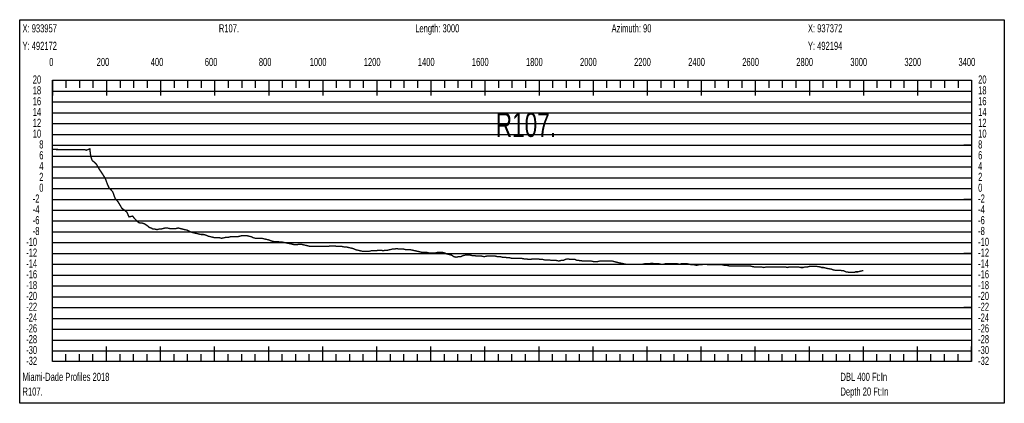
# Model space of a CAD drawing. Header units: inches. Extents: x 471865 to 538526, y 1054316 to 1102451.
# Tile 113 of 114: x 534826 to 538469, y 1095724 to 1097142. Entities that reach past the tile are written whole.
import ezdxf

# ---------------------------------------------------------------- set-up
doc = ezdxf.new("R2010")
doc.units = ezdxf.units.IN
doc.header["$MEASUREMENT"] = 0
for name, color, linetype in [('LABELS', 7, 'Continuous'), ('X_Gr1', 7, 'Continuous'), ('XSECTION', 7, 'Continuous')]:
    doc.layers.add(name, color=color, linetype=linetype)
doc.styles.get("Standard").update_dxf_attribs({"font": 'arial.ttf'})

msp = doc.modelspace()

# ---------------------------------------------------------------- linework, layer by layer
at = {"layer": 'X_Gr1', "color": 6, "linetype": 'Continuous', "lineweight": 18, "true_color": 0xff00ff, "transparency": 33554687, "const_width": 5}
msp.add_lwpolyline([(534947.5, 1096662.4), (534947.5, 1096662.4), (535067.4, 1096661.2), (535072.3, 1096659.6), (535078.8, 1096661.9), (535085.6, 1096664.5), (535088.7, 1096637.9), (535094.6, 1096621.2), (535101.9, 1096615.6), (535109.7, 1096608.2), (535121.2, 1096588.3), (535131.7, 1096573), (535142.8, 1096555), (535151.6, 1096531.1), (535156.7, 1096520.6), (535170.3, 1096505.9), (535179.2, 1096481.2), (535190.7, 1096467.8), (535204.3, 1096444.7), (535213.6, 1096438.2), (535222.3, 1096431.1), (535230.6, 1096413.2), (535244, 1096416), (535250, 1096408), (535255.9, 1096402), (535261.3, 1096396), (535266.9, 1096392), (535273.1, 1096390), (535279.8, 1096390), (535286.7, 1096388), (535293.1, 1096384), (535299.1, 1096380), (535305.5, 1096374), (535312.3, 1096372), (535319.5, 1096368), (535326.7, 1096368), (535334, 1096366), (535341.2, 1096368), (535348.3, 1096368), (535356, 1096370), (535364, 1096372), (535372.4, 1096372), (535380.7, 1096370), (535388.6, 1096370), (535396.5, 1096370), (535404.4, 1096370), (535412.4, 1096372), (535420.4, 1096370), (535428.6, 1096368), (535437, 1096366), (535445.6, 1096364), (535454.1, 1096360), (535462.5, 1096356), (535470.8, 1096354), (535479.4, 1096352), (535488.2, 1096350), (535497, 1096348), (535505.8, 1096348), (535514.3, 1096346), (535523, 1096342), (535531.4, 1096340), (535539.9, 1096338), (535548.4, 1096336), (535556.6, 1096336), (535565.1, 1096336), (535573.5, 1096334), (535582, 1096336), (535590.5, 1096338), (535598.9, 1096338), (535607.5, 1096340), (535615.9, 1096340), (535624.4, 1096340), (535632.9, 1096340), (535640.9, 1096342), (535648.8, 1096344), (535656.8, 1096344), (535665, 1096344), (535673.5, 1096342), (535682, 1096340), (535690.5, 1096336), (535698.5, 1096334), (535706.2, 1096334), (535713.9, 1096334), (535721.6, 1096334), (535729.9, 1096332), (535738.8, 1096330), (535748.1, 1096328), (535757.6, 1096324), (535766.1, 1096322), (535773.9, 1096322), (535781.2, 1096322), (535789, 1096320), (535797.5, 1096320), (535806.6, 1096318), (535816.4, 1096316), (535826.3, 1096314), (535835.3, 1096312), (535843.4, 1096310), (535850.9, 1096310), (535858.7, 1096312), (535866.8, 1096312), (535875.2, 1096310), (535884, 1096308), (535892.3, 1096306), (535900.7, 1096304), (535908.8, 1096304), (535916.8, 1096304), (535924.7, 1096304), (535932.5, 1096304), (535940.9, 1096304), (535949.8, 1096304), (535958.8, 1096304), (535967.4, 1096304), (535975.1, 1096306), (535982.7, 1096306), (535990.8, 1096306), (535999.8, 1096304), (536009.2, 1096304), (536017.9, 1096304), (536026.5, 1096302), (536034.7, 1096302), (536042.7, 1096300), (536051.1, 1096298), (536059.6, 1096296), (536068.3, 1096292), (536076.8, 1096290), (536085.4, 1096288), (536094.1, 1096286), (536102.4, 1096286), (536110.8, 1096286), (536119, 1096286), (536127.4, 1096288), (536136.1, 1096288), (536144.6, 1096288), (536153.4, 1096290), (536162.1, 1096290), (536170.7, 1096288), (536179.3, 1096290), (536187.7, 1096290), (536196.1, 1096292), (536204.1, 1096294), (536212.3, 1096294), (536220.9, 1096296), (536229.4, 1096294), (536238.1, 1096294), (536246.5, 1096294), (536254.4, 1096292), (536262.4, 1096292), (536270.5, 1096292), (536279.4, 1096290), (536288.4, 1096288), (536297.5, 1096286), (536306.1, 1096284), (536314.1, 1096282), (536322.2, 1096282), (536330.8, 1096282), (536339.5, 1096280), (536348, 1096280), (536356.1, 1096280), (536364.3, 1096280), (536372.6, 1096282), (536380.9, 1096282), (536389.5, 1096282), (536397.9, 1096280), (536406.7, 1096276), (536415.3, 1096274), (536423.8, 1096272), (536432.2, 1096266), (536440.5, 1096264), (536449, 1096266), (536457.6, 1096266), (536466.2, 1096270), (536475.1, 1096272), (536483.6, 1096272), (536492, 1096272), (536500.2, 1096270), (536508.4, 1096270), (536517.2, 1096268), (536526.1, 1096268), (536535.4, 1096268), (536544.5, 1096266), (536553.5, 1096268), (536562.1, 1096268), (536570, 1096268), (536577.7, 1096268), (536585.8, 1096268), (536594.6, 1096266), (536603.6, 1096266), (536612.3, 1096264), (536621.1, 1096264), (536629.8, 1096262), (536638, 1096262), (536646.1, 1096260), (536653.9, 1096260), (536662.6, 1096260), (536672, 1096260), (536681.8, 1096260), (536691.6, 1096258), (536700.3, 1096258), (536708.3, 1096256), (536716.1, 1096256), (536724.2, 1096258), (536733.1, 1096258), (536742.1, 1096258), (536751.3, 1096256), (536760.2, 1096256), (536768.6, 1096254), (536777.2, 1096254), (536785.5, 1096254), (536793.9, 1096252), (536802.7, 1096252), (536811.6, 1096252), (536820.3, 1096250), (536828.3, 1096252), (536836.3, 1096252), (536844.6, 1096256), (536853.2, 1096258), (536862.4, 1096256), (536871.2, 1096256), (536879.9, 1096256), (536887.9, 1096252), (536895.2, 1096252), (536911.2, 1096250), (536920.6, 1096250), (536930.4, 1096250), (536939.6, 1096250), (536948.3, 1096248), (536956.1, 1096248), (536964.1, 1096248), (536972.9, 1096250), (536982.2, 1096250), (536991.8, 1096250), (537001, 1096250), (537009.8, 1096250), (537017.8, 1096250), (537025, 1096248), (537032.6, 1096246), (537040.8, 1096244), (537059.8, 1096240), (537068.7, 1096238), (537076.9, 1096238), (537084.5, 1096238), (537092.6, 1096238), (537101.5, 1096238), (537111.1, 1096238), (537120.8, 1096238), (537130, 1096238), (537139, 1096240), (537147.8, 1096240), (537156.4, 1096240), (537165.2, 1096242), (537173.6, 1096240), (537182.1, 1096240), (537190.3, 1096240), (537198.4, 1096238), (537207, 1096238), (537215.5, 1096240), (537224.3, 1096240), (537233.2, 1096240), (537241.9, 1096240), (537250.4, 1096240), (537258.2, 1096240), (537266.2, 1096238), (537275.3, 1096240), (537285, 1096240), (537295, 1096240), (537304.2, 1096238), (537313, 1096236), (537321.5, 1096236), (537329.8, 1096234), (537338.4, 1096236), (537347.1, 1096236), (537356.2, 1096238), (537365.4, 1096238), (537374.4, 1096236), (537383.1, 1096236), (537391.2, 1096236), (537399.3, 1096236), (537407.6, 1096236), (537416.2, 1096236), (537425.3, 1096236), (537433.8, 1096234), (537442, 1096234), (537450.5, 1096232), (537459.4, 1096232), (537468.5, 1096232), (537477.1, 1096232), (537485.6, 1096232), (537493.8, 1096232), (537501.8, 1096232), (537510.1, 1096232), (537518.2, 1096232), (537526.5, 1096232), (537534.9, 1096230), (537543.7, 1096228), (537552.8, 1096228), (537561.4, 1096228), (537570.1, 1096228), (537579.1, 1096226), (537587.7, 1096228), (537596.3, 1096228), (537604.6, 1096228), (537612.8, 1096228), (537621.1, 1096228), (537629.5, 1096228), (537638.5, 1096228), (537647.5, 1096228), (537660.5, 1096228), (537664.9, 1096226), (537673.3, 1096228), (537681.6, 1096228), (537689.8, 1096228), (537698.3, 1096228), (537707.1, 1096228), (537715.7, 1096226), (537723.9, 1096226), (537731.8, 1096228), (537739.8, 1096228), (537748.2, 1096230), (537756.8, 1096230), (537766, 1096230), (537775, 1096230), (537787.7, 1096228), (537791.8, 1096226), (537799.5, 1096226), (537807.4, 1096224), (537815.7, 1096222), (537828.8, 1096220), (537833.2, 1096218), (537841.8, 1096216), (537850.4, 1096216), (537858.6, 1096216), (537870.6, 1096214), (537874.7, 1096214), (537882.8, 1096210), (537896.2, 1096208), (537900.8, 1096208), (537914.1, 1096208), (537918.5, 1096210), (537926.7, 1096210), (537934.8, 1096212), (537943.2, 1096214), (537947.3, 1096214)], dxfattribs=at)
at = {"layer": 'XSECTION', "color": 18, "linetype": 'Continuous', "true_color": 0x000000}
for points in [[(534826.1, 1097142), (538468.5, 1097142), (538468.5, 1095724), (534826.1, 1095724), (534826.1, 1097142)], [(534947.3, 1096918), (538347.3, 1096918), (538347.3, 1095878), (534947.3, 1095878), (534947.3, 1096918)], [(534947.3, 1096918), (534947.3, 1096861.6)], [(534947.3, 1096918), (534947.3, 1096861.6)], [(534947.3, 1096918), (534947.3, 1096890)], [(534947.3, 1096918), (534947.3, 1096890)], [(534997.3, 1096918), (534997.3, 1096890)], [(535047.3, 1096918), (535047.3, 1096890)], [(535097.3, 1096918), (535097.3, 1096890)], [(535147.3, 1096918), (535147.3, 1096861.6)], [(535147.3, 1096918), (535147.3, 1096890)], [(535197.3, 1096918), (535197.3, 1096890)], [(535247.3, 1096918), (535247.3, 1096890)], [(535297.3, 1096918), (535297.3, 1096890)], [(535347.3, 1096918), (535347.3, 1096861.6)], [(535347.3, 1096918), (535347.3, 1096890)], [(535397.3, 1096918), (535397.3, 1096890)], [(535447.3, 1096918), (535447.3, 1096890)], [(535497.3, 1096918), (535497.3, 1096890)], [(535547.3, 1096918), (535547.3, 1096861.6)], [(535547.3, 1096918), (535547.3, 1096890)], [(535597.3, 1096918), (535597.3, 1096890)], [(535647.3, 1096918), (535647.3, 1096890)], [(535697.3, 1096918), (535697.3, 1096890)], [(535747.3, 1096918), (535747.3, 1096861.6)], [(535747.3, 1096918), (535747.3, 1096890)], [(535797.3, 1096918), (535797.3, 1096890)], [(535847.3, 1096918), (535847.3, 1096890)], [(535897.3, 1096918), (535897.3, 1096890)], [(535947.3, 1096918), (535947.3, 1096861.6)], [(535947.3, 1096918), (535947.3, 1096890)], [(535997.3, 1096918), (535997.3, 1096890)], [(536047.3, 1096918), (536047.3, 1096890)], [(536097.3, 1096918), (536097.3, 1096890)], [(536147.3, 1096918), (536147.3, 1096861.6)], [(536147.3, 1096918), (536147.3, 1096890)], [(536197.3, 1096918), (536197.3, 1096890)], [(536247.3, 1096918), (536247.3, 1096890)], [(536297.3, 1096918), (536297.3, 1096890)], [(536347.3, 1096918), (536347.3, 1096861.6)], [(536347.3, 1096918), (536347.3, 1096890)], [(536397.3, 1096918), (536397.3, 1096890)], [(536447.3, 1096918), (536447.3, 1096890)], [(536497.3, 1096918), (536497.3, 1096890)], [(536547.3, 1096918), (536547.3, 1096861.6)], [(536547.3, 1096918), (536547.3, 1096890)], [(536597.3, 1096918), (536597.3, 1096890)], [(536647.3, 1096918), (536647.3, 1096890)], [(536697.3, 1096918), (536697.3, 1096890)], [(536747.3, 1096918), (536747.3, 1096861.6)], [(536747.3, 1096918), (536747.3, 1096890)], [(536797.3, 1096918), (536797.3, 1096890)], [(536847.3, 1096918), (536847.3, 1096890)], [(536897.3, 1096918), (536897.3, 1096890)], [(536947.3, 1096918), (536947.3, 1096861.6)], [(536947.3, 1096918), (536947.3, 1096890)], [(536997.3, 1096918), (536997.3, 1096890)], [(537047.3, 1096918), (537047.3, 1096890)], [(537097.3, 1096918), (537097.3, 1096890)], [(537147.3, 1096918), (537147.3, 1096861.6)], [(537147.3, 1096918), (537147.3, 1096890)], [(537197.3, 1096918), (537197.3, 1096890)], [(537247.3, 1096918), (537247.3, 1096890)], [(537297.3, 1096918), (537297.3, 1096890)], [(537347.3, 1096918), (537347.3, 1096861.6)], [(537347.3, 1096918), (537347.3, 1096890)], [(537397.3, 1096918), (537397.3, 1096890)], [(537447.3, 1096918), (537447.3, 1096890)], [(537497.3, 1096918), (537497.3, 1096890)], [(537547.3, 1096918), (537547.3, 1096861.6)], [(537547.3, 1096918), (537547.3, 1096890)], [(537597.3, 1096918), (537597.3, 1096890)], [(537647.3, 1096918), (537647.3, 1096890)], [(537697.3, 1096918), (537697.3, 1096890)], [(537747.3, 1096918), (537747.3, 1096861.6)], [(537747.3, 1096918), (537747.3, 1096890)], [(537797.3, 1096918), (537797.3, 1096890)], [(537847.3, 1096918), (537847.3, 1096890)], [(537897.3, 1096918), (537897.3, 1096890)], [(537947.3, 1096918), (537947.3, 1096861.6)], [(537947.3, 1096918), (537947.3, 1096890)], [(537997.3, 1096918), (537997.3, 1096890)], [(538047.3, 1096918), (538047.3, 1096890)], [(538097.3, 1096918), (538097.3, 1096890)], [(538147.3, 1096918), (538147.3, 1096861.6)], [(538147.3, 1096918), (538147.3, 1096890)], [(538197.3, 1096918), (538197.3, 1096890)], [(538247.3, 1096918), (538247.3, 1096890)], [(538297.3, 1096918), (538297.3, 1096890)], [(538347.3, 1096918), (538347.3, 1096861.6)], [(538347.3, 1096918), (538347.3, 1096890)], [(534947.3, 1096678), (534975.3, 1096678)], [(538347.3, 1096678), (538319.3, 1096678)], [(534947.3, 1096478), (534975.3, 1096478)], [(538347.3, 1096478), (538319.3, 1096478)], [(534947.3, 1096278), (534975.3, 1096278)], [(538347.3, 1096278), (538319.3, 1096278)], [(534947.3, 1096078), (534975.3, 1096078)], [(538347.3, 1096078), (538319.3, 1096078)], [(534947.3, 1095878), (534947.3, 1095934.4)], [(534947.3, 1095878), (534947.3, 1095934.4)], [(535147.3, 1095878), (535147.3, 1095934.4)], [(535347.3, 1095878), (535347.3, 1095934.4)], [(535547.3, 1095878), (535547.3, 1095934.4)], [(535747.3, 1095878), (535747.3, 1095934.4)], [(535947.3, 1095878), (535947.3, 1095934.4)], [(536147.3, 1095878), (536147.3, 1095934.4)], [(536347.3, 1095878), (536347.3, 1095934.4)], [(536547.3, 1095878), (536547.3, 1095934.4)], [(536747.3, 1095878), (536747.3, 1095934.4)], [(536947.3, 1095878), (536947.3, 1095934.4)], [(537147.3, 1095878), (537147.3, 1095934.4)], [(537347.3, 1095878), (537347.3, 1095934.4)], [(537547.3, 1095878), (537547.3, 1095934.4)], [(537747.3, 1095878), (537747.3, 1095934.4)], [(537947.3, 1095878), (537947.3, 1095934.4)], [(538147.3, 1095878), (538147.3, 1095934.4)], [(538347.3, 1095878), (538347.3, 1095934.4)], [(534947.3, 1095878), (534947.3, 1095906)], [(534947.3, 1095878), (534947.3, 1095906)], [(534997.3, 1095878), (534997.3, 1095906)], [(535047.3, 1095878), (535047.3, 1095906)], [(535097.3, 1095878), (535097.3, 1095906)], [(535147.3, 1095878), (535147.3, 1095906)], [(535197.3, 1095878), (535197.3, 1095906)], [(535247.3, 1095878), (535247.3, 1095906)], [(535297.3, 1095878), (535297.3, 1095906)], [(535347.3, 1095878), (535347.3, 1095906)], [(535397.3, 1095878), (535397.3, 1095906)], [(535447.3, 1095878), (535447.3, 1095906)], [(535497.3, 1095878), (535497.3, 1095906)], [(535547.3, 1095878), (535547.3, 1095906)], [(535597.3, 1095878), (535597.3, 1095906)], [(535647.3, 1095878), (535647.3, 1095906)], [(535697.3, 1095878), (535697.3, 1095906)], [(535747.3, 1095878), (535747.3, 1095906)], [(535797.3, 1095878), (535797.3, 1095906)], [(535847.3, 1095878), (535847.3, 1095906)], [(535897.3, 1095878), (535897.3, 1095906)], [(535947.3, 1095878), (535947.3, 1095906)], [(535997.3, 1095878), (535997.3, 1095906)], [(536047.3, 1095878), (536047.3, 1095906)], [(536097.3, 1095878), (536097.3, 1095906)], [(536147.3, 1095878), (536147.3, 1095906)], [(536197.3, 1095878), (536197.3, 1095906)], [(536247.3, 1095878), (536247.3, 1095906)], [(536297.3, 1095878), (536297.3, 1095906)], [(536347.3, 1095878), (536347.3, 1095906)], [(536397.3, 1095878), (536397.3, 1095906)], [(536447.3, 1095878), (536447.3, 1095906)], [(536497.3, 1095878), (536497.3, 1095906)], [(536547.3, 1095878), (536547.3, 1095906)], [(536597.3, 1095878), (536597.3, 1095906)], [(536647.3, 1095878), (536647.3, 1095906)], [(536697.3, 1095878), (536697.3, 1095906)], [(536747.3, 1095878), (536747.3, 1095906)], [(536797.3, 1095878), (536797.3, 1095906)], [(536847.3, 1095878), (536847.3, 1095906)], [(536897.3, 1095878), (536897.3, 1095906)], [(536947.3, 1095878), (536947.3, 1095906)], [(536997.3, 1095878), (536997.3, 1095906)], [(537047.3, 1095878), (537047.3, 1095906)], [(537097.3, 1095878), (537097.3, 1095906)], [(537147.3, 1095878), (537147.3, 1095906)], [(537197.3, 1095878), (537197.3, 1095906)], [(537247.3, 1095878), (537247.3, 1095906)], [(537297.3, 1095878), (537297.3, 1095906)], [(537347.3, 1095878), (537347.3, 1095906)], [(537397.3, 1095878), (537397.3, 1095906)], [(537447.3, 1095878), (537447.3, 1095906)], [(537497.3, 1095878), (537497.3, 1095906)], [(537547.3, 1095878), (537547.3, 1095906)], [(537597.3, 1095878), (537597.3, 1095906)], [(537647.3, 1095878), (537647.3, 1095906)], [(537697.3, 1095878), (537697.3, 1095906)], [(537747.3, 1095878), (537747.3, 1095906)], [(537797.3, 1095878), (537797.3, 1095906)], [(537847.3, 1095878), (537847.3, 1095906)], [(537897.3, 1095878), (537897.3, 1095906)], [(537947.3, 1095878), (537947.3, 1095906)], [(537997.3, 1095878), (537997.3, 1095906)], [(538047.3, 1095878), (538047.3, 1095906)], [(538097.3, 1095878), (538097.3, 1095906)], [(538147.3, 1095878), (538147.3, 1095906)], [(538197.3, 1095878), (538197.3, 1095906)], [(538247.3, 1095878), (538247.3, 1095906)], [(538297.3, 1095878), (538297.3, 1095906)], [(538347.3, 1095878), (538347.3, 1095906)]]:
    msp.add_lwpolyline(points, dxfattribs=at)
at = {"layer": 'XSECTION', "color": 18, "true_color": 0x000000}
for points in [[(534947.3, 1096878), (538347.3, 1096878)], [(534947.3, 1096838), (538347.3, 1096838)], [(534947.3, 1096798), (538347.3, 1096798)], [(534947.3, 1096758), (538347.3, 1096758)], [(534947.3, 1096718), (538347.3, 1096718)], [(534947.3, 1096678), (538347.3, 1096678)], [(534947.3, 1096638), (538347.3, 1096638)], [(534947.3, 1096598), (538347.3, 1096598)], [(534947.3, 1096558), (538347.3, 1096558)], [(534947.3, 1096518), (538347.3, 1096518)], [(534947.3, 1096478), (538347.3, 1096478)], [(534947.3, 1096438), (538347.3, 1096438)], [(534947.3, 1096398), (538347.3, 1096398)], [(534947.3, 1096358), (538347.3, 1096358)], [(534947.3, 1096318), (538347.3, 1096318)], [(534947.3, 1096278), (538347.3, 1096278)], [(534947.3, 1096238), (538347.3, 1096238)], [(534947.3, 1096198), (538347.3, 1096198)], [(534947.3, 1096158), (538347.3, 1096158)], [(534947.3, 1096118), (538347.3, 1096118)], [(534947.3, 1096078), (538347.3, 1096078)], [(534947.3, 1096038), (538347.3, 1096038)], [(534947.3, 1095998), (538347.3, 1095998)], [(534947.3, 1095958), (538347.3, 1095958)], [(534947.3, 1095918), (538347.3, 1095918)]]:
    msp.add_lwpolyline(points, dxfattribs=at)

# ---------------------------------------------------------------- texts
at = {"layer": 'LABELS', "color": 18, "true_color": 0x000000, "width": 0.666667}
for s, height, p in [('Length: 3000', 30, (536289.3, 1097095.2)), ('Azimuth: 90', 30, (537015.7, 1097095.2)), ('X: 933957', 30, (534836.5, 1097095.2)), ('R107.', 30, (535562.9, 1097095.2)), ('X: 937372', 30, (537742.1, 1097095.2)), ('Y: 492172', 30, (534836.5, 1097030.4)), ('Y: 492194', 30, (537742.1, 1097030.4)), ('0', 30, (534935.3, 1096970.8)), ('0', 30, (534935.3, 1096970.8)), ('200', 30, (535110.9, 1096970.8)), ('400', 30, (535310.9, 1096970.8)), ('600', 30, (535510.9, 1096970.8)), ('800', 30, (535710.9, 1096970.8)), ('1000', 30, (535898.9, 1096970.8)), ('1200', 30, (536098.9, 1096970.8)), ('1400', 30, (536298.9, 1096970.8)), ('1600', 30, (536498.9, 1096970.8)), ('1800', 30, (536698.9, 1096970.8)), ('2000', 30, (536898.9, 1096970.8)), ('2200', 30, (537098.9, 1096970.8)), ('2400', 30, (537298.9, 1096970.8)), ('2600', 30, (537498.9, 1096970.8)), ('2800', 30, (537698.9, 1096970.8)), ('3000', 30, (537898.9, 1096970.8)), ('3200', 30, (538098.9, 1096970.8)), ('3400', 30, (538298.9, 1096970.8)), ('20', 30, (534874.5, 1096906)), ('20', 30, (538371.7, 1096906)), ('18', 30, (534874.5, 1096866)), ('18', 30, (538371.7, 1096866)), ('16', 30, (534874.5, 1096826)), ('16', 30, (538371.7, 1096826)), ('14', 30, (534874.5, 1096786)), ('R107.', 90, (536586.9, 1096708.8)), ('14', 30, (538371.7, 1096786)), ('12', 30, (534874.5, 1096746)), ('12', 30, (538371.7, 1096746)), ('10', 30, (534874.5, 1096706)), ('10', 30, (538371.7, 1096706)), ('8', 30, (534898.5, 1096666)), ('8', 30, (538371.7, 1096666)), ('6', 30, (534898.5, 1096626)), ('6', 30, (538371.7, 1096626)), ('4', 30, (534898.5, 1096586)), ('4', 30, (538371.7, 1096586)), ('2', 30, (534898.5, 1096546)), ('2', 30, (538371.7, 1096546)), ('0', 30, (534898.5, 1096506)), ('0', 30, (538371.7, 1096506)), ('-2', 30, (534874.5, 1096466)), ('-2', 30, (538371.7, 1096466)), ('-4', 30, (534874.5, 1096426)), ('-4', 30, (538371.7, 1096426)), ('-6', 30, (534874.5, 1096386)), ('-6', 30, (538371.7, 1096386)), ('-8', 30, (534874.5, 1096346)), ('-8', 30, (538371.7, 1096346)), ('-10', 30, (534850.1, 1096306)), ('-10', 30, (538371.7, 1096306)), ('-12', 30, (534850.1, 1096266)), ('-12', 30, (538371.7, 1096266)), ('-14', 30, (534850.1, 1096226)), ('-14', 30, (538371.7, 1096226)), ('-16', 30, (534850.1, 1096186)), ('-16', 30, (538371.7, 1096186)), ('-18', 30, (534850.1, 1096146)), ('-18', 30, (538371.7, 1096146)), ('-20', 30, (534850.1, 1096106)), ('-20', 30, (538371.7, 1096106)), ('-22', 30, (534850.1, 1096066)), ('-22', 30, (538371.7, 1096066)), ('-24', 30, (534850.1, 1096026)), ('-24', 30, (538371.7, 1096026)), ('-26', 30, (534850.1, 1095986)), ('-26', 30, (538371.7, 1095986)), ('-28', 30, (534850.1, 1095946)), ('-28', 30, (538371.7, 1095946)), ('-30', 30, (534850.1, 1095906)), ('-30', 30, (538371.7, 1095906)), ('-32', 30, (534850.1, 1095866)), ('-32', 30, (538371.7, 1095866)), ('Miami-Dade Profiles 2018', 30, (534836.5, 1095806.8)), ('DBL 400 Ft:In', 30, (537862.5, 1095806.8)), ('R107.', 30, (534836.5, 1095752.4)), ('Depth 20 Ft:In', 30, (537862.5, 1095752.4))]:
    msp.add_text(s, height=height, dxfattribs=at).set_placement(p)

doc.saveas('drawing.dxf')
